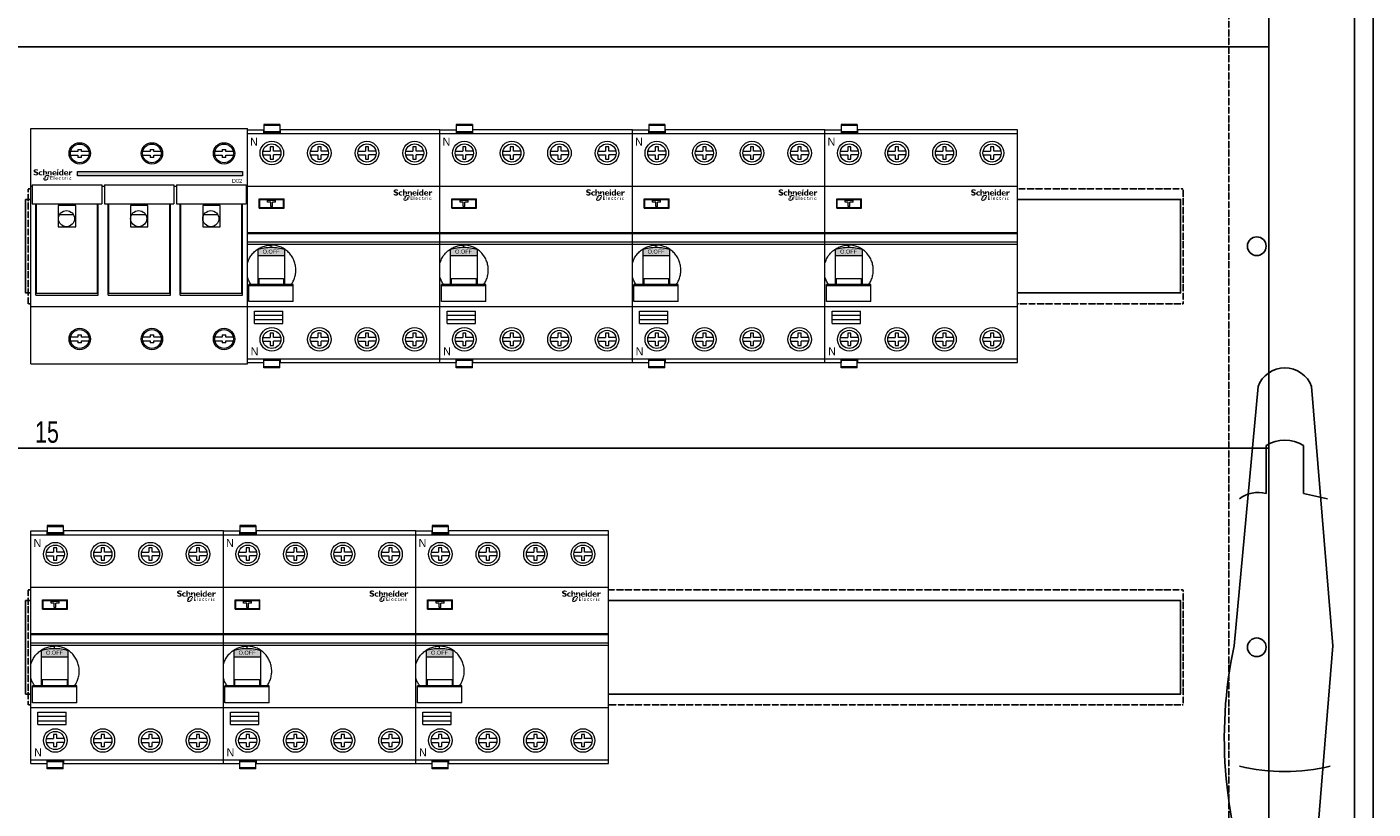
# Model space of a CAD drawing. Header units: millimetres. Extents: x 53896 to 55996, y -16755 to -13785.
# Tile 15 of 24: x 54168 to 54671, y -14825 to -14533. Entities that reach past the tile are written whole.
import ezdxf
from ezdxf.enums import TextEntityAlignment as Align

# ---------------------------------------------------------------- set-up
doc = ezdxf.new("R2010")
doc.units = ezdxf.units.MM
doc.header["$MEASUREMENT"] = 0
doc.linetypes.add('POINTILLE', pattern=[0.2, 0.06, -0.14])
for name, color, linetype, lineweight in [('2DE_OBJ_Schneider-Apparatus', 7, 'Continuous', 18), ('2DE_OBJ_Schneider-Devices', 7, 'Continuous', 18), ('2DE_OBJ_Schneider-Logo', 112, 'Continuous', 0)]:
    doc.layers.add(name, color=color, linetype=linetype, lineweight=lineweight)
for name, color, linetype in [('CP_WIPEOUT', 254, 'Continuous'), ('LAYER1', 7, 'Continuous'), ('LAYER13', 7, 'Continuous'), ('LAYER19', 7, 'Continuous'), ('LAYER27', 7, 'Continuous'), ('LAYER3', 7, 'Continuous'), ('LAYER9', 7, 'Continuous')]:
    doc.layers.add(name, color=color, linetype=linetype)
doc.styles.add('CP_ATTR', font='arial.ttf')

# ---------------------------------------------------------------- blocks, each defined once
blk = doc.blocks.new('SYMBOLE_G')
at = {"layer": 'LAYER19', "color": 7}
blk.add_lwpolyline([(548, -15), (580, -15), (580, -1665), (548, -1665)], close=True, dxfattribs=at)
at = {"layer": 'LAYER27', "color": 7}
for p, q in [((572, -839), (564, -742)), ((547, -782), (547, -764)), ((561, -782), (561, -764)), ((570, -784), (561, -782))]:
    blk.add_line(p, q, dxfattribs=at)
blk.add_lwpolyline([(7, -5), (587, -5), (587, -1675), (7, -1675)], close=True, dxfattribs=at)
for points in [[(564, -742, 0.7), (544, -742, 0.7)], [(561, -764, 0.285714), (547, -764, 0.285714)], [(547, -782, 0.236068), (537, -784, 0.236068)], [(535, -839, 0.15181), (544, -937, 0.15181)], [(537, -884, 0.117647), (571, -884, 0.117647)]]:
    blk.add_lwpolyline(points, format="xyb", dxfattribs=at)
for points in [[(544, -742), (535, -839)], [(564, -937), (572, -839)]]:
    blk.add_lwpolyline(points, dxfattribs=at)
at = {"layer": 'LAYER3', "color": 7}
blk.add_lwpolyline([(15, -15), (580, -15), (580, -1665), (15, -1665)], close=True, dxfattribs=at)
blk.add_lwpolyline([(15, -15), (580, -15), (580, -1665), (15, -1665)], close=True, dxfattribs=at)
at = {"layer": 'LAYER9', "color": 7, "width": 0.75}
blk.add_text('15', height=8, dxfattribs=at).set_placement((91, -763), align=Align.CENTER)
blk = doc.blocks.new('__EDIGRA2__3466_G')
at = {"layer": 'LAYER13', "color": 7, "linetype": 'POINTILLE'}
blk.add_lwpolyline([(15, 0), (485, 0), (485, -150), (15, -150)], close=True, dxfattribs=at)
at = {"layer": 'LAYER13', "color": 7}
blk.add_lwpolyline([(35, -57), (467, -57), (467, -92), (35, -92)], close=True, dxfattribs=at)
at = {"layer": 'LAYER19', "color": 7}
blk.add_lwpolyline([(0, 0), (500, 0), (500, -150), (0, -150)], close=True, dxfattribs=at)
at = {"layer": 'LAYER19', "color": 253, "linetype": 'POINTILLE'}
blk.add_lwpolyline([(36, -53), (468, -53), (468, -96), (36, -96)], close=True, dxfattribs=at)
at = {"layer": 'LAYER19', "color": 7}
for centre in [(4.5, -74.5), (495.5, -74.5)]:
    blk.add_circle(centre, 3.5, dxfattribs=at)
blk = doc.blocks.new('Logo Schneider_2009')
for points in [[(1.6, 8.1), (1.9, 8), (2.2, 7.9), (2.5, 7.8), (2.7, 7.7), (3, 7.5), (3.2, 7.4), (3.3, 7.3), (3.3, 7.1), (3.3, 7), (3.2, 6.9), (3.1, 6.7), (3, 6.6), (2.7, 6.6), (2.4, 6.6), (2.4, 6.6), (2.2, 6.6), (2, 6.6), (1.8, 6.6), (1.5, 6.7), (1.3, 6.8), (1.1, 6.9), (0.9, 7), (0.6, 7.2), (0.4, 7.3), (0.4, 6), (0.4, 6), (0.7, 5.9), (0.9, 5.8), (1.2, 5.7), (1.4, 5.6), (1.6, 5.5), (1.9, 5.5), (2.1, 5.5), (2.3, 5.4), (2.5, 5.4), (2.6, 5.4), (2.9, 5.4), (3.1, 5.5), (3.4, 5.5), (3.6, 5.6), (3.8, 5.7), (4, 5.8), (4.2, 5.9), (4.3, 6), (4.5, 6.2), (4.6, 6.4), (4.7, 6.6), (4.8, 6.8), (4.8, 7), (4.8, 7.3), (4.8, 7.3), (4.8, 7.6), (4.8, 7.8), (4.7, 8), (4.6, 8.2), (4.4, 8.4), (4.2, 8.6), (4, 8.7), (4, 8.7), (3.8, 8.8), (3.7, 8.9), (3.5, 9), (3.2, 9.1), (2.9, 9.2), (2.6, 9.4), (2.4, 9.4), (2.1, 9.6), (1.9, 9.7), (1.8, 9.9), (1.8, 10), (1.8, 10), (1.8, 10.2), (1.9, 10.3), (2.1, 10.4), (2.4, 10.5), (2.7, 10.5), (2.7, 10.5), (2.9, 10.5), (3.1, 10.5), (3.3, 10.4), (3.5, 10.4), (3.8, 10.3), (4, 10.2), (4.3, 10.1), (4.6, 10), (4.6, 11.1), (4.4, 11.2), (4.2, 11.3), (3.9, 11.4), (3.7, 11.4), (3.4, 11.5), (3.2, 11.5), (3, 11.6), (2.8, 11.6), (2.5, 11.6), (2.4, 11.6), (2.2, 11.6), (1.9, 11.5), (1.7, 11.5), (1.4, 11.4), (1.2, 11.3), (1, 11.2), (0.9, 11.1), (0.8, 11.1), (0.6, 10.9), (0.5, 10.8), (0.4, 10.6), (0.3, 10.3), (0.3, 10.1), (0.2, 9.9), (0.2, 9.8), (0.3, 9.5), (0.3, 9.3), (0.4, 9.1), (0.5, 8.9), (0.7, 8.7), (0.8, 8.6), (1, 8.4), (1.1, 8.4), (1.2, 8.3), (1.4, 8.2)], [(8.8, 6.6), (8.6, 6.5), (8.3, 6.5), (8.1, 6.4), (7.9, 6.4), (7.7, 6.4), (7.7, 6.4), (7.4, 6.4), (7.2, 6.4), (7, 6.5), (6.8, 6.7), (6.7, 6.9), (6.6, 7.1), (6.5, 7.3), (6.5, 7.6), (6.5, 7.8), (6.6, 8), (6.6, 8.2), (6.7, 8.3), (6.9, 8.5), (7, 8.6), (7.2, 8.7), (7.5, 8.7), (7.7, 8.7), (7.9, 8.7), (8.1, 8.7), (8.3, 8.6), (8.6, 8.5), (8.8, 8.4), (8.8, 9.4), (8.6, 9.5), (8.4, 9.5), (8.1, 9.6), (7.9, 9.6), (7.7, 9.6), (7.4, 9.7), (7.3, 9.6), (7, 9.6), (6.8, 9.6), (6.6, 9.5), (6.3, 9.4), (6.1, 9.3), (5.9, 9.2), (5.8, 9.1), (5.7, 9), (5.6, 8.9), (5.4, 8.7), (5.3, 8.5), (5.2, 8.3), (5.2, 8), (5.1, 7.8), (5.1, 7.5), (5.1, 7.5), (5.1, 7.2), (5.2, 7), (5.2, 6.8), (5.3, 6.6), (5.5, 6.4), (5.6, 6.2), (5.8, 6), (5.9, 5.9), (6.1, 5.8), (6.3, 5.7), (6.5, 5.6), (6.7, 5.5), (7, 5.5), (7.2, 5.5), (7.5, 5.4), (7.6, 5.5), (7.9, 5.5), (8.1, 5.5), (8.3, 5.6), (8.6, 5.6), (8.8, 5.7)], [(12.3, 6.4), (12.2, 6.3), (12.2, 7.8), (12.1, 8.1), (12.1, 8.3), (12, 8.5), (11.8, 8.6), (11.7, 8.7), (11.5, 8.7), (11.3, 8.7), (11.1, 8.6), (11, 8.5), (10.8, 8.3), (10.7, 8.1), (10.7, 5.5), (9.4, 5.5), (9.4, 11.5), (10.7, 11.5), (10.7, 9), (10.7, 9), (10.8, 9.2), (11, 9.3), (11.2, 9.5), (11.4, 9.6), (11.6, 9.6), (11.9, 9.7), (11.9, 9.7), (12.2, 9.6), (12.4, 9.6), (12.7, 9.5), (12.9, 9.4), (13, 9.3), (13.1, 9.1), (13.2, 8.9), (13.3, 8.7), (13.4, 8.5), (13.4, 8.3), (13.4, 8.1), (13.4, 6.9), (13.3, 6.8), (13.1, 6.8), (13, 6.8), (12.9, 6.7), (12.8, 6.7), (12.6, 6.6), (12.5, 6.5), (12.4, 6.5)], [(14.3, 6.8), (14.2, 6.9), (14, 6.9), (14, 9.6), (15.3, 9.6), (15.3, 9), (15.5, 9.2), (15.7, 9.3), (15.9, 9.5), (16.1, 9.6), (16.3, 9.6), (16.5, 9.7), (16.6, 9.7), (16.9, 9.6), (17.1, 9.6), (17.3, 9.5), (17.5, 9.4), (17.6, 9.3), (17.8, 9.2), (17.9, 9), (18, 8.8), (18.1, 8.6), (18.1, 8.3), (18.1, 8.1), (18.1, 5.5), (16.8, 5.5), (16.8, 8), (16.8, 8.3), (16.8, 8.5), (16.6, 8.7), (16.5, 8.8), (16.3, 8.8), (16.2, 8.8), (16, 8.8), (15.8, 8.7), (15.7, 8.6), (15.5, 8.4), (15.3, 8.1), (15.3, 6.4), (15.3, 6.4), (15.2, 6.5), (15.1, 6.6), (15, 6.7), (14.8, 6.7), (14.7, 6.8), (14.6, 6.8), (14.4, 6.8)], [(17.4, 4.4), (18.8, 4.4), (18.8, 4.9), (16.8, 4.9), (16.8, 1.3), (18.9, 1.3), (18.9, 1.8), (17.4, 1.8), (17.4, 2.9), (18.8, 2.9), (18.8, 3.3), (17.4, 3.3)], [(20.4, 4.9), (20, 4.9), (20, 1.3), (20.4, 1.3)], [(26.2, 3.7), (26.1, 3.7), (26, 3.7), (25.8, 3.7), (25.6, 3.6), (25.5, 3.6), (25.3, 3.5), (25.2, 3.4), (25.1, 3.3), (25.1, 3.1), (25, 3), (25, 2.8), (24.9, 2.6), (24.9, 2.4), (24.9, 2.4), (24.9, 2.2), (25, 2), (25, 1.9), (25.1, 1.7), (25.2, 1.6), (25.3, 1.6), (25.4, 1.5), (25.6, 1.4), (25.7, 1.3), (25.9, 1.3), (26.1, 1.3), (26.1, 1.3), (26.3, 1.3), (26.5, 1.3), (26.6, 1.4), (26.8, 1.4), (26.8, 1.9), (26.7, 1.8), (26.5, 1.8), (26.3, 1.7), (26.2, 1.7), (26, 1.7), (25.8, 1.8), (25.7, 1.8), (25.6, 1.9), (25.5, 2), (25.4, 2.1), (25.4, 2.3), (25.4, 2.5), (25.4, 2.6), (25.4, 2.8), (25.5, 2.9), (25.6, 3.1), (25.6, 3.1), (25.7, 3.2), (25.9, 3.3), (26.1, 3.3), (26.1, 3.3), (26.2, 3.3), (26.4, 3.2), (26.6, 3.1), (26.7, 3), (26.7, 3.5), (26.7, 3.5), (26.5, 3.6), (26.4, 3.7)], [(29.5, 3.6), (28.7, 3.6), (28.7, 4.1), (27.9, 3.3), (27.9, 3.2), (28.3, 3.2), (28.3, 2), (28.3, 1.9), (28.3, 1.7), (28.4, 1.6), (28.4, 1.5), (28.6, 1.4), (28.7, 1.3), (28.8, 1.3), (29, 1.3), (29.1, 1.3), (29.3, 1.3), (29.4, 1.4), (29.6, 1.4), (29.6, 1.9), (29.5, 1.8), (29.4, 1.8), (29.2, 1.7), (29.1, 1.7), (29, 1.7), (28.8, 1.8), (28.8, 1.9), (28.7, 2.1), (28.7, 3.2), (29.5, 3.2)], [(32.1, 3.5), (31.9, 3.5), (31.9, 3.5), (31.7, 3.5), (31.6, 3.4), (31.5, 3.3), (31.4, 3.1), (31.3, 2.9), (31.3, 3.5), (30.8, 3.5), (30.8, 1.2), (31.3, 1.2), (31.3, 2.4), (31.3, 2.4), (31.3, 2.6), (31.3, 2.7), (31.4, 2.9), (31.5, 3), (31.7, 3.1), (31.8, 3.1), (31.9, 3.1), (32.1, 3), (32.2, 2.9), (32.5, 3.3), (32.4, 3.3), (32.2, 3.4)], [(36.5, 8.1), (36.7, 8.2), (36.8, 8.4), (37, 8.4), (37.2, 8.5), (37.2, 8.4), (37.4, 8.4), (37.7, 8.3), (37.9, 8.2), (38.3, 9.3), (38.1, 9.4), (37.8, 9.6), (37.6, 9.6), (37.4, 9.7), (37.4, 9.7), (37.2, 9.6), (37.1, 9.6), (36.9, 9.5), (36.7, 9.3), (36.6, 9.2), (36.4, 8.9), (36.3, 8.7), (36.1, 8.4), (36.1, 8.4), (36.1, 9.6), (34.8, 9.6), (34.8, 5.5), (36.1, 5.5), (36.1, 7.3), (36.1, 7.3), (36.3, 7.6), (36.4, 7.9)], [(35.5, 3.1), (35.4, 3), (35.4, 2.8), (35.3, 2.7), (35.3, 2.5), (35.3, 2.3), (35.3, 2.2), (35.3, 2), (35.3, 1.9), (35.4, 1.7), (35.5, 1.6), (35.6, 1.4), (35.6, 1.4), (35.8, 1.3), (35.9, 1.2), (36.1, 1.2), (36.3, 1.1), (36.4, 1.1), (36.5, 1.1), (36.6, 1.1), (36.8, 1.1), (37, 1.2), (37.1, 1.3), (37.1, 1.7), (37, 1.7), (36.8, 1.6), (36.7, 1.6), (36.5, 1.5), (36.3, 1.6), (36.2, 1.6), (36, 1.7), (35.9, 1.7), (35.8, 1.8), (35.8, 2), (35.7, 2.1), (35.7, 2.3), (35.7, 2.4), (35.8, 2.6), (35.8, 2.8), (35.9, 2.9), (36, 2.9), (36.1, 3), (36.3, 3.1), (36.4, 3.1), (36.4, 3.1), (36.6, 3.1), (36.7, 3), (36.9, 3), (37.1, 2.9), (37.1, 3.4), (37.1, 3.4), (36.9, 3.4), (36.7, 3.5), (36.6, 3.5), (36.4, 3.5), (36.3, 3.5), (36.1, 3.5), (36, 3.5), (35.8, 3.4), (35.7, 3.3), (35.6, 3.2)]]:
    blk.add_hatch(color=112).paths.add_polyline_path(points)
h = blk.add_hatch(color=112)
h.paths.add_polyline_path([(11.8, 5.4), (11.7, 5.3), (11.6, 5.2), (11.4, 5.1), (11.3, 5), (11.2, 4.9), (11.2, 4.9), (11.1, 4.8), (11, 4.7), (10.9, 4.6), (10.8, 4.5), (10.7, 4.4), (10.6, 4.2), (11.4, 4.2), (11.2, 3.7), (10.3, 3.7), (10.3, 3.6), (10.2, 3.5), (10.1, 3.4), (10.1, 3.3), (11.2, 3.3), (11, 2.8), (9.9, 2.8), (9.9, 2.6), (9.9, 2.5), (9.9, 2.3), (9.9, 2.2), (9.9, 2.1), (9.9, 1.9), (9.9, 1.8), (9.9, 1.7), (9.9, 1.5), (10, 1.4), (10, 1.3), (10.1, 1.2), (10.1, 1), (10.2, 0.9), (10.3, 0.8), (10.3, 0.8), (10.4, 0.7), (10.5, 0.6), (10.6, 0.6), (10.8, 0.5), (10.9, 0.5), (11, 0.4), (11.1, 0.4), (11.3, 0.3), (11.4, 0.3), (11.6, 0.3), (11.7, 0.3), (11.8, 0.3), (11.9, 0.3), (12.1, 0.3), (12.2, 0.4), (12.3, 0.4), (12.4, 0.4), (12.6, 0.4), (12.7, 0.5), (12.8, 0.5), (12.9, 0.6), (13.1, 0.6), (13.2, 0.7), (13.3, 0.7), (13.4, 0.8), (13.5, 0.9), (13.7, 0.9), (13.8, 1), (13.9, 1.1), (14, 1.2), (14.1, 1.3), (14.3, 1.4), (14.4, 1.5), (14.5, 1.6), (14.6, 1.7), (14.7, 1.8), (14.8, 1.9), (14.9, 2), (15, 2.1), (15, 2.2), (15.1, 2.3), (14.1, 2.3), (14.3, 2.8), (15.4, 2.8), (15.5, 2.9), (15.5, 3.1), (15.6, 3.2), (15.6, 3.3), (14.4, 3.3), (14.4, 3.5), (14.5, 3.8), (15.8, 3.8), (15.8, 3.8), (15.8, 4), (15.8, 4.1), (15.8, 4.2), (15.8, 4.4), (15.8, 4.4), (15.8, 4.6), (15.8, 4.7), (15.8, 4.8), (15.8, 5), (15.7, 5.1), (15.7, 5.2), (15.6, 5.3), (15.5, 5.4), (15.5, 5.6), (15.4, 5.7), (15.3, 5.7), (15.2, 5.8), (15.1, 5.9), (15, 6), (14.8, 6), (14.7, 6.1), (14.6, 6.1), (14.4, 6.1), (14.3, 6.1), (14.2, 6.2), (14, 6.2), (13.9, 6.2), (13.8, 6.2), (13.6, 6.1), (13.5, 6.1), (13.4, 6.1), (13.3, 6.1), (13.1, 6), (13, 6), (12.9, 6), (12.8, 5.9), (12.6, 5.9), (12.5, 5.8), (12.4, 5.8), (12.3, 5.7), (12.1, 5.6), (12, 5.6), (11.9, 5.5)])
h.paths.add_polyline_path([(12.6, 4.5), (12.7, 4.6), (12.9, 4.7), (13, 4.8), (13.1, 4.8), (13.2, 4.9), (13.3, 4.9), (13.5, 5), (13.6, 5), (13.8, 5), (15, 5), (14.9, 4.2), (14.1, 4.2), (14, 4.2), (13.9, 4.1), (13.8, 3.5), (13.5, 2.6), (13.5, 2.5), (13.4, 2.3), (13.4, 2.2), (13.3, 2.1), (13.2, 2), (13.1, 1.9), (13, 1.8), (12.9, 1.8), (12.7, 1.7), (12.6, 1.6), (12.5, 1.6), (12.4, 1.5), (12.2, 1.5), (12.1, 1.5), (11.9, 1.5), (10.7, 1.5), (10.9, 2.3), (11.7, 2.3), (11.8, 2.3), (11.8, 2.4), (11.9, 2.5), (12.1, 3.5), (12.2, 3.8), (12.3, 3.9), (12.3, 4.1), (12.4, 4.2), (12.4, 4.3), (12.5, 4.4)], flags=16)
h = blk.add_hatch(color=112)
h.paths.add_polyline_path([(21.1, 9.6), (20.8, 9.7), (20.8, 9.7), (20.5, 9.6), (20.3, 9.6), (20, 9.5), (19.8, 9.5), (19.6, 9.4), (19.4, 9.2), (19.2, 9.1), (19.2, 9.1), (19.1, 8.9), (18.9, 8.7), (18.8, 8.5), (18.7, 8.3), (18.7, 8), (18.6, 7.8), (18.6, 7.6), (18.6, 7.5), (18.6, 7.3), (18.7, 7), (18.7, 6.8), (18.8, 6.6), (18.9, 6.4), (19.1, 6.2), (19.2, 6), (19.3, 6), (19.4, 5.9), (19.6, 5.8), (19.8, 5.7), (20, 5.6), (20.3, 5.5), (20.5, 5.5), (20.8, 5.5), (21, 5.4), (21.2, 5.5), (21.5, 5.5), (21.7, 5.5), (22, 5.6), (22.2, 5.7), (22.4, 5.7), (22.6, 5.9), (22.8, 6), (22.8, 6.8), (22.6, 6.6), (22.3, 6.5), (22.1, 6.4), (21.9, 6.3), (21.7, 6.2), (21.4, 6.2), (21.3, 6.2), (21, 6.2), (20.8, 6.3), (20.6, 6.3), (20.4, 6.4), (20.2, 6.6), (20.1, 6.7), (20, 6.9), (20, 7.1), (19.9, 7.3), (22.8, 7.3), (22.9, 7.6), (22.8, 7.9), (22.8, 8.1), (22.7, 8.3), (22.6, 8.5), (22.5, 8.7), (22.4, 8.9), (22.3, 9), (22.1, 9.2), (21.9, 9.3), (21.7, 9.4), (21.5, 9.5), (21.3, 9.6)])
h.paths.add_polyline_path([(21.1, 8.9), (21.3, 8.8), (21.4, 8.7), (21.6, 8.5), (21.7, 8.3), (21.7, 8.1), (21.7, 8), (20, 8), (20, 8.3), (20.1, 8.5), (20.2, 8.6), (20.4, 8.8), (20.5, 8.8), (20.8, 8.9)], flags=16)
h = blk.add_hatch(color=112)
h.paths.add_polyline_path([(22.7, 3.7), (22.6, 3.7), (22.4, 3.7), (22.2, 3.6), (22.1, 3.5), (22, 3.4), (22, 3.4), (21.9, 3.3), (21.8, 3.1), (21.7, 3), (21.7, 2.8), (21.7, 2.6), (21.7, 2.5), (21.7, 2.3), (21.7, 2.2), (21.8, 2), (21.8, 1.9), (21.9, 1.7), (22, 1.6), (22.1, 1.5), (22.2, 1.4), (22.4, 1.4), (22.5, 1.3), (22.7, 1.3), (22.8, 1.3), (23, 1.3), (23.1, 1.3), (23.3, 1.4), (23.5, 1.4), (23.6, 1.5), (23.7, 1.6), (23.7, 2), (23.5, 1.9), (23.4, 1.8), (23.2, 1.8), (23.1, 1.7), (22.9, 1.7), (22.7, 1.7), (22.6, 1.8), (22.4, 1.8), (22.3, 1.9), (22.2, 2.1), (22.2, 2.2), (22.1, 2.4), (22.1, 2.4), (23.8, 2.4), (23.7, 2.6), (23.7, 2.8), (23.7, 3), (23.6, 3.1), (23.6, 3.3), (23.5, 3.4), (23.4, 3.5), (23.3, 3.6), (23.2, 3.6), (23, 3.7), (22.9, 3.7)])
h.paths.add_polyline_path([(22.8, 3.3), (22.9, 3.3), (23.1, 3.2), (23.2, 3.1), (23.2, 3), (23.3, 2.8), (23.3, 2.7), (22.1, 2.7), (22.2, 2.9), (22.2, 3.1), (22.3, 3.2), (22.5, 3.2), (22.6, 3.3)], flags=16)
h = blk.add_hatch(color=112)
h.paths.add_polyline_path([(23.8, 11.4), (23.6, 11.3), (23.6, 11.3), (23.4, 11.1), (23.3, 10.9), (23.3, 10.7), (23.3, 10.5), (23.4, 10.3), (23.5, 10.2), (23.7, 10.2), (23.8, 10.2), (24, 10.2), (24.2, 10.3), (24.4, 10.5), (24.6, 10.7), (24.7, 10.9), (24.7, 11.1), (24.7, 11.2), (24.6, 11.4), (24.5, 11.5), (24.2, 11.6), (24.2, 11.6), (24, 11.5)])
h.paths.add_polyline_path([(24.6, 9.6), (23.3, 9.6), (23.3, 5.5), (24.6, 5.5)])
h = blk.add_hatch(color=112)
h.paths.add_polyline_path([(28.2, 9.4), (27.9, 9.5), (27.7, 9.6), (27.5, 9.6), (27.2, 9.6), (27.1, 9.7), (26.8, 9.6), (26.6, 9.6), (26.4, 9.5), (26.2, 9.4), (26, 9.3), (25.8, 9.2), (25.7, 9.1), (25.5, 8.9), (25.4, 8.7), (25.3, 8.5), (25.2, 8.3), (25.2, 8.1), (25.2, 7.8), (25.1, 7.6), (25.2, 7.3), (25.2, 7.1), (25.2, 6.8), (25.3, 6.6), (25.4, 6.4), (25.6, 6.2), (25.7, 6), (25.9, 5.9), (26, 5.7), (26.2, 5.6), (26.5, 5.5), (26.7, 5.5), (26.9, 5.4), (27, 5.4), (27.3, 5.4), (27.5, 5.5), (27.7, 5.6), (27.9, 5.7), (28.1, 5.8), (28.2, 5.8), (28.2, 5.5), (29.4, 5.5), (29.4, 11.5), (28.2, 11.5)])
h.paths.add_polyline_path([(28.2, 8.6), (28.2, 6.6), (27.9, 6.5), (27.7, 6.4), (27.5, 6.3), (27.4, 6.3), (27.2, 6.3), (27, 6.4), (26.8, 6.5), (26.7, 6.6), (26.6, 6.8), (26.5, 7), (26.5, 7.2), (26.4, 7.5), (26.5, 7.8), (26.5, 8.1), (26.6, 8.3), (26.7, 8.5), (26.8, 8.6), (26.9, 8.7), (27.1, 8.8), (27.3, 8.8), (27.5, 8.8), (27.7, 8.8), (27.9, 8.7)], flags=16)
h = blk.add_hatch(color=112)
h.paths.add_polyline_path([(32.4, 9.6), (32.2, 9.7), (32.2, 9.7), (31.9, 9.6), (31.7, 9.6), (31.4, 9.5), (31.2, 9.5), (31, 9.4), (30.8, 9.2), (30.6, 9.1), (30.6, 9.1), (30.4, 8.9), (30.3, 8.7), (30.2, 8.5), (30.1, 8.3), (30.1, 8), (30, 7.8), (30, 7.6), (30, 7.5), (30, 7.3), (30.1, 7), (30.1, 6.8), (30.2, 6.6), (30.3, 6.4), (30.5, 6.2), (30.6, 6), (30.6, 6), (30.8, 5.9), (31, 5.8), (31.2, 5.7), (31.4, 5.6), (31.7, 5.5), (31.9, 5.5), (32.2, 5.5), (32.4, 5.4), (32.6, 5.5), (32.9, 5.5), (33.1, 5.5), (33.4, 5.6), (33.6, 5.7), (33.8, 5.7), (34, 5.9), (34.2, 6), (34.2, 6.8), (33.9, 6.6), (33.7, 6.5), (33.5, 6.4), (33.3, 6.3), (33, 6.2), (32.8, 6.2), (32.7, 6.2), (32.4, 6.2), (32.2, 6.3), (31.9, 6.3), (31.8, 6.4), (31.6, 6.6), (31.5, 6.7), (31.4, 6.9), (31.4, 7.1), (31.3, 7.3), (34.2, 7.3), (34.2, 7.6), (34.2, 7.9), (34.2, 8.1), (34.1, 8.3), (34, 8.5), (33.9, 8.7), (33.8, 8.9), (33.7, 9), (33.5, 9.2), (33.3, 9.3), (33.1, 9.4), (32.9, 9.5), (32.7, 9.6)])
h.paths.add_polyline_path([(32.5, 8.9), (32.7, 8.8), (32.8, 8.7), (33, 8.5), (33.1, 8.3), (33.1, 8.1), (33.1, 8), (31.4, 8), (31.4, 8.3), (31.5, 8.5), (31.6, 8.6), (31.7, 8.8), (31.9, 8.8), (32.2, 8.9)], flags=16)
h = blk.add_hatch(color=112)
h.paths.add_polyline_path([(34.1, 4.4), (34, 4.4), (33.8, 4.4), (33.7, 4.3), (33.6, 4.2), (33.6, 4), (33.7, 3.9), (33.8, 3.9), (33.9, 4), (34.1, 4), (34.1, 4.2), (34.1, 4.3)])
h.paths.add_polyline_path([(34.1, 3.5), (33.6, 3.5), (33.6, 1.2), (34.1, 1.2)])
blk = doc.blocks.new('Schneider Electric-logo')
at = {"color": 3, "xscale": 45.60207954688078, "yscale": 45.60207954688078, "zscale": 45.60207954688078}
blk.add_blockref('Logo Schneider_2009', (2560, 1257), dxfattribs=at)
blk = doc.blocks.new('SE_logo')
at = {"xscale": 0.2, "yscale": 0.2, "zscale": 0.2}
blk.add_blockref('Schneider Electric-logo', (-516, -249), dxfattribs=at)
blk = doc.blocks.new('2d_rozbezp_d02_3p_se14_50kdzrj')
blk.add_wipeout([(0, 44), (81, 44), (81, -44), (0, -44)]).dxf.layer = 'CP_WIPEOUT'
at = {"lineweight": 0}
h = blk.add_hatch(color=112, dxfattribs=at)
h.dxf.hatch_style = 1
h.paths.add_polyline_path([(79.09, 27.92), (17.41, 27.92), (17.41, 26.37), (79.09, 26.37)])
for p, q in [((0, 44), (81, 44)), ((17.55, 35.4), (14.82, 35.4)), ((17.55, 36.2), (18.95, 36.2)), ((17.55, 36.2), (17.55, 35.4)), ((18.95, 35.4), (18.95, 36.2)), ((21.68, 35.4), (18.95, 35.4)), ((44.55, 35.4), (41.82, 35.4)), ((44.55, 36.2), (45.95, 36.2)), ((44.55, 36.2), (44.55, 35.4)), ((45.95, 35.4), (45.95, 36.2)), ((48.68, 35.4), (45.95, 35.4)), ((71.55, 35.4), (68.82, 35.4)), ((71.55, 36.2), (72.95, 36.2)), ((71.55, 36.2), (71.55, 35.4)), ((72.95, 35.4), (72.95, 36.2)), ((75.68, 35.4), (72.95, 35.4)), ((14.82, 34), (17.55, 34)), ((17.55, 34), (17.55, 33.2)), ((18.95, 33.2), (17.55, 33.2)), ((18.95, 33.2), (18.95, 34)), ((18.95, 34), (21.68, 34)), ((41.82, 34), (44.55, 34)), ((44.55, 34), (44.55, 33.2)), ((45.95, 33.2), (44.55, 33.2)), ((45.95, 33.2), (45.95, 34)), ((45.95, 34), (48.68, 34)), ((68.82, 34), (71.55, 34)), ((71.55, 34), (71.55, 33.2)), ((72.95, 33.2), (71.55, 33.2)), ((72.95, 33.2), (72.95, 34)), ((72.95, 34), (75.68, 34)), ((0.5, 22.91), (26.5, 22.91)), ((0.5, 22.91), (0.5, 15.81)), ((26.5, 22.91), (26.5, 15.81)), ((26.5, 22.5), (27.5, 22.5)), ((27.5, 22.91), (53.5, 22.91)), ((27.5, 22.91), (27.5, 15.81)), ((53.5, 22.91), (53.5, 15.81)), ((53.5, 22.5), (54.5, 22.5)), ((54.5, 22.91), (80.5, 22.91)), ((54.5, 22.91), (54.5, 15.81)), ((80.5, 22.91), (80.5, 15.81)), ((0.5, 15.81), (26.5, 15.81)), ((1.85, -18.27), (1.85, 15.81)), ((2.1, -17.7), (2.1, 15.81)), ((16.75, 15.2), (10.25, 15.2)), ((10.25, 15.2), (10.25, 7.2)), ((16.75, 7.2), (16.75, 15.2)), ((24.9, -17.7), (24.9, 15.81)), ((25.15, -18.27), (25.15, 15.81)), ((27.5, 15.81), (53.5, 15.81)), ((28.85, -18.27), (28.85, 15.81)), ((29.1, -17.7), (29.1, 15.81)), ((43.75, 15.2), (37.25, 15.2)), ((37.25, 15.2), (37.25, 7.2)), ((43.75, 7.2), (43.75, 15.2)), ((51.9, -17.7), (51.9, 15.81)), ((52.15, -18.27), (52.15, 15.81)), ((54.5, 15.81), (80.5, 15.81)), ((55.85, -18.27), (55.85, 15.81)), ((56.1, -17.7), (56.1, 15.81)), ((70.75, 15.2), (64.25, 15.2)), ((64.25, 15.2), (64.25, 7.2)), ((70.75, 7.2), (70.75, 15.2)), ((78.9, -17.7), (78.9, 15.81)), ((79.15, -18.27), (79.15, 15.81)), ((2.1, 11.7), (1.85, 11.7)), ((15.95, 11.7), (10.65, 11.7)), ((25.15, 11.7), (24.9, 11.7)), ((29.1, 11.7), (28.85, 11.7)), ((42.95, 11.7), (37.65, 11.7)), ((52.15, 11.7), (51.9, 11.7)), ((56.1, 11.7), (55.85, 11.7)), ((69.95, 11.7), (64.65, 11.7)), ((79.15, 11.7), (78.9, 11.7)), ((10.25, 7.2), (16.75, 7.2)), ((37.25, 7.2), (43.75, 7.2)), ((64.25, 7.2), (70.75, 7.2)), ((2.1, -2.01), (1.85, -2.01)), ((25.15, -2.01), (24.9, -2.01)), ((29.1, -2.01), (28.85, -2.01)), ((52.15, -2.01), (51.9, -2.01)), ((56.1, -2.01), (55.85, -2.01)), ((79.15, -2.01), (78.9, -2.01)), ((2.1, -16.99), (1.85, -16.99)), ((25.15, -17.7), (1.85, -17.7)), ((1.85, -18.27), (25.15, -18.27)), ((25.15, -16.99), (24.9, -16.99)), ((29.1, -16.99), (28.85, -16.99)), ((52.15, -17.7), (28.85, -17.7)), ((28.85, -18.27), (52.15, -18.27)), ((52.15, -16.99), (51.9, -16.99)), ((56.1, -16.99), (55.85, -16.99)), ((79.15, -17.7), (55.85, -17.7)), ((55.85, -18.27), (79.15, -18.27)), ((79.15, -16.99), (78.9, -16.99)), ((0, -22.5), (81, -22.5)), ((17.55, -34), (14.82, -34)), ((17.55, -33.2), (18.95, -33.2)), ((17.55, -33.2), (17.55, -34)), ((18.95, -34), (18.95, -33.2)), ((21.68, -34), (18.95, -34)), ((44.55, -34), (41.82, -34)), ((44.55, -33.2), (45.95, -33.2)), ((44.55, -33.2), (44.55, -34)), ((45.95, -34), (45.95, -33.2)), ((48.68, -34), (45.95, -34)), ((71.55, -34), (68.82, -34)), ((71.55, -33.2), (72.95, -33.2)), ((71.55, -33.2), (71.55, -34)), ((72.95, -34), (72.95, -33.2)), ((75.68, -34), (72.95, -34)), ((14.82, -35.4), (17.55, -35.4)), ((17.55, -35.4), (17.55, -36.2)), ((18.95, -36.2), (17.55, -36.2)), ((18.95, -36.2), (18.95, -35.4)), ((18.95, -35.4), (21.68, -35.4)), ((41.82, -35.4), (44.55, -35.4)), ((44.55, -35.4), (44.55, -36.2)), ((45.95, -36.2), (44.55, -36.2)), ((45.95, -36.2), (45.95, -35.4)), ((45.95, -35.4), (48.68, -35.4)), ((68.82, -35.4), (71.55, -35.4)), ((71.55, -35.4), (71.55, -36.2)), ((72.95, -36.2), (71.55, -36.2)), ((72.95, -36.2), (72.95, -35.4)), ((72.95, -35.4), (75.68, -35.4)), ((0, -44), (81, -44))]:
    blk.add_line(p, q, dxfattribs=at)
for points in [[(0, -44), (0, 44)], [(81, -44), (81, 44)], [(0, 22.5), (0.5, 22.5)], [(80.5, 22.5), (81, 22.5)]]:
    blk.add_lwpolyline(points, dxfattribs=at)
at = {"color": 112, "lineweight": 0}
blk.add_lwpolyline([(17.41, 27.92), (79.09, 27.92), (79.09, 26.37), (17.41, 26.37)], close=True, dxfattribs=at)
at = {"lineweight": 0}
for centre, radius in [((18.25, 34.7), 4), ((18.25, 34.7), 3.5), ((45.25, 34.7), 4), ((45.25, 34.7), 3.5), ((72.25, 34.7), 4), ((72.25, 34.7), 3.5), ((13.3, 10.3), 3), ((40.3, 10.3), 3), ((67.3, 10.3), 3), ((18.25, -34.7), 4), ((18.25, -34.7), 3.5), ((45.25, -34.7), 4), ((45.25, -34.7), 3.5), ((72.25, -34.7), 4), ((72.25, -34.7), 3.5)]:
    blk.add_circle(centre, radius, dxfattribs=at)
at = {"layer": '2DE_OBJ_Schneider-Logo', "lineweight": 0, "xscale": 0.04182049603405, "yscale": 0.04182049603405, "zscale": 0.04182049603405}
blk.add_blockref('SE_logo', (1.08, 24.28), dxfattribs=at)
at = {"style": 'CP_ATTR', "flags": 9}
for tag, p in [('NAME', (0, 0.01)), ('ARTICLE', (0, 0.01)), ('PRODUCT-TYPE', (0, 0.01)), ('ORDER-NO', (0, 0.01)), ('PRODUCER', (0, 0.01)), ('CHARACTER', (0, 0.01)), ('FUNCTION', (0, 0.01)), ('MARK3', (0, 0.01)), ('VOLTAGE', (0, 0)), ('POWER', (0, 0)), ('POWER_LOSSES', (0, 0)), ('NUMBER_OF_POLES', (0, 0)), ('IP', (0, 0)), ('LINK', (0, 0)), ('OTHER', (0, 0)), ('MARK2', (0.01, 0.01)), ('CURRENT', (0.01, 0.01)), ('TEXT_01', (0.01, 0)), ('NUMBER', (0.01, 0)), ('GROUP', (0.01, 0))]:
    blk.add_attdef(tag, text='', height=0.0005, dxfattribs=at).set_placement(p, align=Align.MIDDLE_LEFT)
at = {"linetype": 'ByBlock', "style": 'CP_ATTR', "flags": 9}
blk.add_attdef('WEIGHT', text='', height=0.0005, dxfattribs=at).set_placement((0, 0), align=Align.MIDDLE_LEFT)
at = {"layer": '2DE_OBJ_Schneider-Logo', "color": 253, "linetype": 'Continuous', "lineweight": 0}
blk.add_text('D02', height=1.5, dxfattribs=at).set_placement((75.2, 23.66))
blk = doc.blocks.new('2d_roz_iid_4p_se4_5zcjj1a')
blk.add_wipeout([(0, 0), (3.05, 0), (3.05, 1), (6.05, 1), (6.05, 0), (36, 0), (36, -43.5), (6.05, -43.5), (6.05, -44.5), (3.05, -44.5), (3.05, -43.5), (0, -43.5)]).dxf.layer = 'CP_WIPEOUT'
at = {"lineweight": 0}
h = blk.add_hatch(color=112, dxfattribs=at)
h.dxf.hatch_style = 1
edge = h.paths.add_edge_path()
edge.add_line((1.93, -22.39), (1.92, -23.51))
edge.add_line((1.92, -23.51), (6.92, -23.51))
edge.add_line((6.93, -23.51), (6.93, -22.39))
edge.add_ellipse((4.42, -25.29), major_axis=(5.33, 0.01), ratio=0.616685, start_angle=61.9633, end_angle=89.8826)
edge.add_ellipse((4.42, -25.29), major_axis=(5.32, 0.01), ratio=0.617268, start_angle=89.8806, end_angle=117.975)
for p, q in [((0, -43.5), (0, 0)), ((0, 0), (3.05, 0)), ((3, 0), (3, -0.7)), ((3.05, 1), (3.05, -0.7)), ((6.05, 1), (3.05, 1)), ((6.05, 0.8), (3.05, 0.8)), ((6.05, 1), (6.05, -0.7)), ((36, 0), (6.05, 0)), ((6.1, 0), (6.1, -0.7)), ((36, -43.5), (36, 0)), ((0, -0.7), (36, -0.7)), ((6.05, -0.35), (3.05, -0.35)), ((6.05, -0.6), (3.05, -0.6)), ((2.89, -3.97), (4.25, -3.97)), ((2.89, -4.67), (4.25, -4.67)), ((4.85, -3.17), (4.25, -3.17)), ((4.25, -3.17), (4.25, -3.97)), ((4.25, -4.67), (4.25, -5.47)), ((4.85, -3.97), (4.85, -3.17)), ((6.21, -3.97), (4.85, -3.97)), ((4.85, -5.47), (4.85, -4.67)), ((6.21, -4.67), (4.85, -4.67)), ((11.79, -3.97), (13.15, -3.97)), ((11.79, -4.67), (13.15, -4.67)), ((13.75, -3.17), (13.15, -3.17)), ((13.15, -3.17), (13.15, -3.97)), ((13.15, -4.67), (13.15, -5.47)), ((13.75, -3.97), (13.75, -3.17)), ((15.11, -3.97), (13.75, -3.97)), ((13.75, -5.47), (13.75, -4.67)), ((15.11, -4.67), (13.75, -4.67)), ((20.69, -3.97), (22.05, -3.97)), ((20.69, -4.67), (22.05, -4.67)), ((22.65, -3.17), (22.05, -3.17)), ((22.05, -3.17), (22.05, -3.97)), ((22.05, -4.67), (22.05, -5.47)), ((22.65, -3.97), (22.65, -3.17)), ((24.01, -3.97), (22.65, -3.97)), ((22.65, -5.47), (22.65, -4.67)), ((24.01, -4.67), (22.65, -4.67)), ((29.59, -3.97), (30.95, -3.97)), ((29.59, -4.67), (30.95, -4.67)), ((31.55, -3.17), (30.95, -3.17)), ((30.95, -3.17), (30.95, -3.97)), ((30.95, -4.67), (30.95, -5.47)), ((31.55, -3.97), (31.55, -3.17)), ((32.91, -3.97), (31.55, -3.97)), ((31.55, -5.47), (31.55, -4.67)), ((32.91, -4.67), (31.55, -4.67)), ((4.25, -5.47), (4.85, -5.47)), ((13.15, -5.47), (13.75, -5.47)), ((22.05, -5.47), (22.65, -5.47)), ((30.95, -5.47), (31.55, -5.47)), ((0, -10.5), (36, -10.5)), ((2.19, -12.88), (2.3, -12.99)), ((2.19, -12.88), (6.84, -12.88)), ((2.19, -14.63), (2.19, -12.88)), ((2.19, -14.63), (2.3, -14.52)), ((2.19, -14.63), (6.84, -14.63)), ((2.3, -14.52), (2.3, -12.99)), ((5.26, -13.2), (3.76, -13.2)), ((3.76, -13.5), (3.76, -13.2)), ((4.36, -13.5), (3.76, -13.5)), ((4.36, -14.3), (4.36, -13.5)), ((4.66, -14.3), (4.36, -14.3)), ((4.66, -14.3), (4.66, -13.5)), ((5.26, -13.5), (4.66, -13.5)), ((5.26, -13.5), (5.26, -13.2)), ((6.73, -12.99), (6.84, -12.88)), ((6.73, -14.52), (6.73, -12.99)), ((6.73, -14.52), (6.84, -14.63)), ((6.84, -14.63), (6.84, -12.88)), ((36, -19.25), (0, -19.25)), ((36, -19.45), (0, -19.45)), ((0, -20.94), (36, -20.94)), ((0, -21.35), (36, -21.35)), ((1.93, -22.39), (1.93, -28.94)), ((4.43, -22.01), (4.43, -21.53)), ((6.93, -22.39), (6.93, -28.94)), ((1.93, -23.51), (6.93, -23.51)), ((8.57, -28.94), (0.28, -28.94)), ((0.28, -32.11), (0.28, -28.94)), ((0.28, -29.1), (8.57, -29.1)), ((2.1, -27.77), (6.75, -27.77)), ((2.1, -27.77), (2.1, -28.94)), ((6.75, -27.77), (6.75, -28.94)), ((8.57, -32.11), (8.57, -28.94)), ((8.57, -32.11), (0.28, -32.11)), ((0, -33), (36, -33)), ((1.32, -36.2), (1.32, -33.9)), ((1.32, -33.9), (6.62, -33.9)), ((1.32, -34.62), (6.62, -34.62)), ((6.62, -36.2), (6.62, -33.9)), ((1.32, -35.47), (6.62, -35.47)), ((1.32, -36.2), (6.62, -36.2)), ((2.89, -38.82), (4.25, -38.82)), ((2.89, -39.53), (4.25, -39.53)), ((4.85, -38.03), (4.25, -38.03)), ((4.25, -38.03), (4.25, -38.82)), ((4.25, -39.53), (4.25, -40.32)), ((4.85, -38.82), (4.85, -38.03)), ((6.21, -38.82), (4.85, -38.82)), ((4.85, -40.32), (4.85, -39.53)), ((6.21, -39.53), (4.85, -39.53)), ((11.79, -38.82), (13.15, -38.82)), ((11.79, -39.53), (13.15, -39.53)), ((13.75, -38.03), (13.15, -38.03)), ((13.15, -38.03), (13.15, -38.82)), ((13.15, -39.53), (13.15, -40.32)), ((13.75, -38.82), (13.75, -38.03)), ((15.11, -38.82), (13.75, -38.82)), ((13.75, -40.32), (13.75, -39.53)), ((15.11, -39.53), (13.75, -39.53)), ((20.69, -38.82), (22.05, -38.82)), ((20.69, -39.53), (22.05, -39.53)), ((22.65, -38.03), (22.05, -38.03)), ((22.05, -38.03), (22.05, -38.82)), ((22.05, -39.53), (22.05, -40.32)), ((22.65, -38.82), (22.65, -38.03)), ((24.01, -38.82), (22.65, -38.82)), ((22.65, -40.32), (22.65, -39.53)), ((24.01, -39.53), (22.65, -39.53)), ((29.59, -38.82), (30.95, -38.82)), ((29.59, -39.53), (30.95, -39.53)), ((31.55, -38.03), (30.95, -38.03)), ((30.95, -38.03), (30.95, -38.82)), ((30.95, -39.53), (30.95, -40.32)), ((31.55, -38.82), (31.55, -38.03)), ((32.91, -38.82), (31.55, -38.82)), ((31.55, -40.32), (31.55, -39.53)), ((32.91, -39.53), (31.55, -39.53)), ((4.25, -40.32), (4.85, -40.32)), ((13.15, -40.32), (13.75, -40.32)), ((22.05, -40.32), (22.65, -40.32)), ((30.95, -40.32), (31.55, -40.32)), ((0, -42.8), (36, -42.8)), ((0, -43.5), (3.05, -43.5)), ((3, -42.8), (3, -43.5)), ((3.05, -44.5), (3.05, -42.8)), ((6.05, -42.9), (3.05, -42.9)), ((6.05, -43.15), (3.05, -43.15)), ((6.05, -44.3), (3.05, -44.3)), ((6.05, -44.5), (3.05, -44.5)), ((6.05, -44.5), (6.05, -42.8)), ((6.05, -43.5), (36, -43.5)), ((6.1, -42.8), (6.1, -43.5))]:
    blk.add_line(p, q, dxfattribs=at)
for points in [[(2.3, -12.99), (6.73, -12.99)], [(2.3, -14.52), (6.73, -14.52)]]:
    blk.add_lwpolyline(points, dxfattribs=at)
for centre, radius in [((4.55, -4.33), 2.2), ((13.45, -4.33), 2.2), ((22.35, -4.33), 2.2), ((31.25, -4.33), 2.2), ((4.55, -4.33), 1.7), ((13.45, -4.33), 1.7), ((22.35, -4.33), 1.7), ((31.25, -4.33), 1.7), ((4.55, -39.18), 2.2), ((4.55, -39.18), 1.7), ((13.45, -39.18), 2.2), ((13.45, -39.18), 1.7), ((22.35, -39.18), 2.2), ((22.35, -39.18), 1.7), ((31.25, -39.18), 2.2), ((31.25, -39.18), 1.7)]:
    blk.add_circle(centre, radius, dxfattribs=at)
for start_param, end_param in [(1.570796, 2.060485), (1.084002, 1.570796)]:
    blk.add_ellipse((4.43, -25.3), major_axis=(5.33, 0), ratio=0.617793, start_param=start_param, end_param=end_param, dxfattribs=at)
for points, knots in [([(0, -24.93), (0.08, -24.66), (0.28, -24.13), (0.73, -23.38), (1.31, -22.74), (1.99, -22.21), (2.75, -21.83), (3.57, -21.59), (4.14, -21.53), (4.43, -21.53)], [0.5895785, 0.5895785, 0.5895785, 0.5895785, 0.6470588, 0.7058824, 0.7647059, 0.8235294, 0.8823529, 0.9411765, 1, 1, 1, 1]), ([(8.17, -28.94), (8.32, -28.74), (8.59, -28.28), (8.89, -27.51), (9.04, -26.65), (9.04, -25.79), (8.89, -24.93), (8.58, -24.13), (8.12, -23.38), (7.55, -22.74), (6.86, -22.21), (6.1, -21.83), (5.28, -21.59), (4.71, -21.53), (4.43, -21.53)], [0.3024528, 0.3024528, 0.3024528, 0.3024528, 0.3529412, 0.4117647, 0.4705882, 0.5294118, 0.5882353, 0.6470588, 0.7058824, 0.7647059, 0.8235294, 0.8823529, 0.9411765, 1, 1, 1, 1]), ([(0.69, -28.95), (0.54, -28.75), (0.27, -28.28), (0.08, -27.79), (0, -27.51)], [0.3024528, 0.3024528, 0.3024528, 0.3024528, 0.3529412, 0.4114543, 0.4114543, 0.4114543, 0.4114543])]:
    blk.add_open_spline(points, degree=3, knots=knots, dxfattribs=at)
at = {"layer": '2DE_OBJ_Schneider-Logo', "lineweight": 0, "xscale": 0.020910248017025, "yscale": 0.020910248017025, "zscale": 0.020910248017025}
blk.add_blockref('SE_logo', (27.37, -13.38), dxfattribs=at)
at = {"linetype": 'Continuous', "lineweight": 0}
for p in [(0.49, -2.97), (0.59, -42.13)]:
    blk.add_text('N', height=1.5, dxfattribs=at).set_placement(p)
at = {"color": 114, "linetype": 'Continuous', "lineweight": 0}
blk.add_text('O.OFF', height=0.75, dxfattribs=at).set_placement((2.83, -23.13))
at = {"linetype": 'ByBlock', "style": 'CP_ATTR', "flags": 9}
blk.add_attdef('WEIGHT', text='', height=0.00025, dxfattribs=at).set_placement((0, -21.75), align=Align.MIDDLE_LEFT)
at = {"style": 'CP_ATTR', "flags": 9}
for tag in ['MARK3', 'FUNCTION', 'GROUP', 'NUMBER', 'OTHER', 'LINK', 'TEXT_01', 'IP', 'NUMBER_OF_POLES', 'POWER_LOSSES', 'POWER', 'VOLTAGE', 'CURRENT', 'CHARACTER', 'PRODUCER', 'ORDER-NO', 'PRODUCT-TYPE', 'MARK2', 'ARTICLE', 'NAME']:
    blk.add_attdef(tag, text='', height=0.00025, dxfattribs=at).set_placement((0, -21.75), align=Align.MIDDLE_LEFT)

msp = doc.modelspace()

# ---------------------------------------------------------------- block references
at = {"layer": 'LAYER1'}
for name, p in [('SYMBOLE_G', (54084.14, -13925.12)), ('__EDIGRA2__3466_G', (54132.14, -14390.12)), ('__EDIGRA2__3466_G', (54132.14, -14540.12)), ('__EDIGRA2__3466_G', (54132.14, -14690.12))]:
    msp.add_blockref(name, p, dxfattribs=at)

# ---------------------------------------------------------------- next in the draw order: block references
at = {"layer": '2DE_OBJ_Schneider-Apparatus', "color": 3, "xscale": 2, "yscale": 2, "zscale": 2}
msp.add_blockref('2d_roz_iid_4p_se4_5zcjj1a', (54169.14, -14721.12), dxfattribs=at)
at = {"layer": '2DE_OBJ_Schneider-Devices'}
msp.add_blockref('2d_rozbezp_d02_3p_se14_50kdzrj', (54169.14, -14614.62), dxfattribs=at)

# ---------------------------------------------------------------- next in the draw order: block references
at = {"layer": '2DE_OBJ_Schneider-Apparatus', "color": 3, "xscale": 2, "yscale": 2, "zscale": 2}
for p in [(54250.14, -14571.12), (54241.14, -14721.12)]:
    msp.add_blockref('2d_roz_iid_4p_se4_5zcjj1a', p, dxfattribs=at)

# ---------------------------------------------------------------- next in the draw order: block references
for p in [(54322.14, -14571.12), (54313.14, -14721.12)]:
    msp.add_blockref('2d_roz_iid_4p_se4_5zcjj1a', p, dxfattribs=at)

# ---------------------------------------------------------------- next in the draw order: block references
msp.add_blockref('2d_roz_iid_4p_se4_5zcjj1a', (54394.14, -14571.12), dxfattribs=at)

# ---------------------------------------------------------------- next in the draw order: block references
msp.add_blockref('2d_roz_iid_4p_se4_5zcjj1a', (54466.14, -14571.12), dxfattribs=at)

doc.saveas('drawing.dxf')
